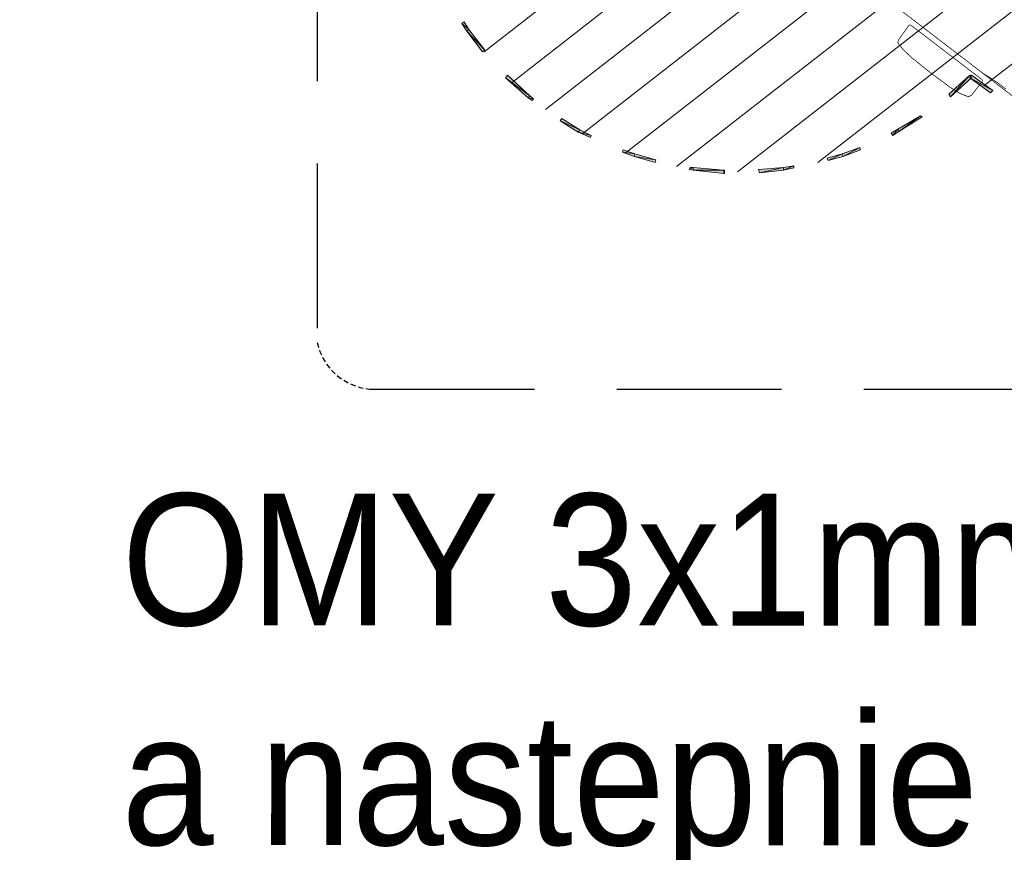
# Model space of a CAD drawing. Header units: centimetres. Extents: x 690840 to 714026, y 27673 to 40762.
# Tile 33 of 162: x 694148 to 694223, y 40016 to 40079. Entities that reach past the tile are written whole.
import ezdxf

# ---------------------------------------------------------------- set-up
doc = ezdxf.new("R2010")
doc.units = ezdxf.units.CM
doc.linetypes.add('DASHED2', pattern=[0.375, 0.25, -0.125])
doc.layers.add('H', color=7, linetype='Continuous')
doc.layers.add('Przekrojowa', color=253, linetype='Continuous', lineweight=25)
doc.layers.add('S3_rozdzielnice', color=1, linetype='Continuous', lineweight=5)
doc.styles.add('ARIELCE', font='arial.ttf', dxfattribs={"width": 0.9})

# ---------------------------------------------------------------- blocks, each defined once
blk = doc.blocks.new('zw$EDF5')
at = {"layer": 'H', "linetype": 'Continuous', "lineweight": 0}
for points in [[(-28.503, 130.057), (-29.657, 131.621), (-29.489, 131.789), (-28.334, 130.178)], [(-29.946, 128.566), (-28.503, 130.178), (-28.334, 130.057), (-29.778, 128.446)], [(-32.616, 124.646), (-31.51, 126.425), (-31.389, 126.305), (-32.424, 124.574), (-32.713, 124.045), (-32.881, 124.165)], [(-34.517, 120.412), (-33.987, 121.759), (-33.819, 121.687), (-34.276, 120.364), (-34.613, 119.209), (-34.805, 119.258)], [(-35.551, 115.914), (-35.383, 116.66), (-35.189, 116.66), (-35.311, 115.914), (-35.478, 114.013), (-35.719, 114.062)], [(-35.478, 108.77), (-35.551, 109.035), (-35.768, 111.343), (-35.768, 111.416), (-35.551, 111.416), (-35.551, 111.343), (-35.311, 109.035), (-35.311, 108.818)], [(-34.517, 104.537), (-34.974, 106.148), (-34.733, 106.22), (-34.276, 104.61), (-33.987, 103.744), (-34.156, 103.671)], [(-32.664, 100.328), (-33.073, 101.241), (-32.881, 101.314), (-32.496, 100.448), (-31.63, 99.053), (-31.798, 98.956)], [(-30.066, 96.527), (-30.235, 96.816), (-30.115, 96.912), (-29.898, 96.623), (-28.334, 94.963), (-28.503, 94.795)], [(-24.992, 91.836), (-26.53, 93.063), (-26.435, 93.231), (-24.871, 92.005), (-24.294, 91.668), (-24.414, 91.499)]]:
    blk.add_hatch(color=8, dxfattribs=at).paths.add_polyline_path(points)
at = {"layer": 'H', "color": 8, "lineweight": 0}
for p, q in [((30.02, 207.077), (-29.152, 131.116)), ((33.025, 205.754), (-34.974, 118.512)), ((35.84, 204.239), (-35.671, 112.403)), ((38.558, 202.579), (-35.262, 107.784)), ((41.155, 200.728), (-34.18, 103.984)), ((43.633, 198.754), (-32.736, 100.688)), ((45.943, 196.566), (-30.932, 97.85)), ((48.204, 194.257), (-28.863, 95.324)), ((50.273, 191.779), (-26.555, 93.183))]:
    blk.add_line(p, q, dxfattribs=at)
at = {"layer": 'H', "color": 8, "lineweight": 0, "const_width": 0.0573}
for points in [[(-37.186, 142.758), (-6.061, 102.179)], [(-29.392, 132.776), (-28.912, 132.15), (-28.047, 130.827)], [(-29.851, 130.178), (-28.816, 130.995)], [(-28.816, 130.995), (-28.696, 130.995)], [(-28.696, 130.995), (-24.534, 125.56)], [(-29.898, 129.721), (-29.971, 129.961), (-29.851, 130.178)], [(-29.729, 129.312), (-29.898, 129.721)], [(-28.167, 127.075), (-29.272, 128.566), (-29.729, 129.312)], [(-27.011, 125.632), (-28.167, 127.075)], [(-26.387, 124.983), (-27.011, 125.632)], [(-24.534, 125.44), (-24.534, 125.56)], [(-25.858, 124.574), (-26.026, 124.694), (-26.387, 124.983)], [(-24.534, 125.44), (-25.641, 124.646)], [(-25.641, 124.646), (-25.858, 124.574)]]:
    blk.add_lwpolyline(points, dxfattribs=at)
at = {"layer": 'H', "color": 8, "lineweight": 0}
for points in [[(-29.682, 131.621), (-29.489, 131.789), (-28.527, 130.057), (-29.682, 131.621)], [(-29.489, 131.789), (-28.527, 130.057), (-28.334, 130.178), (-29.489, 131.789)], [(-28.527, 130.178), (-28.334, 130.057), (-29.971, 128.566), (-28.527, 130.178)], [(-28.334, 130.057), (-29.971, 128.566), (-29.778, 128.446), (-28.334, 130.057)], [(-31.51, 126.425), (-31.413, 126.305), (-32.616, 124.646), (-31.51, 126.425)], [(-31.413, 126.305), (-32.616, 124.646), (-32.448, 124.574), (-31.413, 126.305)], [(-32.616, 124.646), (-32.448, 124.574), (-32.905, 124.189), (-32.616, 124.646)], [(-32.448, 124.574), (-32.905, 124.189), (-32.736, 124.068), (-32.448, 124.574)], [(-34.011, 121.759), (-33.819, 121.687), (-34.517, 120.436), (-34.011, 121.759)], [(-33.819, 121.687), (-34.517, 120.436), (-34.3, 120.364), (-33.819, 121.687)], [(-34.517, 120.436), (-34.3, 120.364), (-34.805, 119.281), (-34.517, 120.436)], [(-34.3, 120.364), (-34.805, 119.281), (-34.637, 119.209), (-34.3, 120.364)], [(-35.383, 116.683), (-35.214, 116.683), (-35.551, 115.914), (-35.383, 116.683)], [(-35.214, 116.683), (-35.551, 115.914), (-35.334, 115.914), (-35.214, 116.683)], [(-35.551, 115.914), (-35.334, 115.914), (-35.743, 114.086), (-35.551, 115.914)], [(-35.334, 115.914), (-35.743, 114.086), (-35.503, 114.013), (-35.334, 115.914)], [(-35.791, 111.416), (-35.551, 111.416), (-35.791, 111.368), (-35.791, 111.416)], [(-35.551, 111.416), (-35.791, 111.368), (-35.551, 111.368), (-35.551, 111.416)], [(-35.791, 111.368), (-35.551, 111.368), (-35.551, 109.059), (-35.791, 111.368)], [(-35.551, 111.368), (-35.551, 109.059), (-35.334, 109.059), (-35.551, 111.368)], [(-35.551, 109.059), (-35.334, 109.059), (-35.503, 108.77), (-35.551, 109.059)], [(-35.334, 109.059), (-35.503, 108.77), (-35.334, 108.818), (-35.334, 109.059)], [(-34.974, 106.172), (-34.757, 106.22), (-34.517, 104.56), (-34.974, 106.172)], [(-34.757, 106.22), (-34.517, 104.56), (-34.3, 104.61), (-34.757, 106.22)], [(-34.517, 104.56), (-34.3, 104.61), (-34.18, 103.695), (-34.517, 104.56)], [(-34.3, 104.61), (-34.18, 103.695), (-34.011, 103.744), (-34.3, 104.61)], [(-33.073, 101.266), (-32.905, 101.314), (-32.664, 100.328), (-33.073, 101.266)], [(-32.905, 101.314), (-32.664, 100.328), (-32.496, 100.448), (-32.905, 101.314)], [(-32.664, 100.328), (-32.496, 100.448), (-31.798, 98.956), (-32.664, 100.328)], [(-32.496, 100.448), (-31.798, 98.956), (-31.63, 99.077), (-32.496, 100.448)], [(-30.258, 96.816), (-30.138, 96.936), (-30.066, 96.527), (-30.258, 96.816)], [(-30.138, 96.936), (-30.066, 96.527), (-29.898, 96.647), (-30.138, 96.936)], [(-30.066, 96.527), (-29.898, 96.647), (-28.527, 94.795), (-30.066, 96.527)], [(-29.898, 96.647), (-28.527, 94.795), (-28.334, 94.963), (-29.898, 96.647)], [(-26.555, 93.063), (-26.435, 93.231), (-24.992, 91.861), (-26.555, 93.063)], [(-26.435, 93.231), (-24.992, 91.861), (-24.871, 92.028), (-26.435, 93.231)], [(-24.992, 91.861), (-24.871, 92.028), (-24.414, 91.499), (-24.992, 91.861)], [(-24.871, 92.028), (-24.414, 91.499), (-24.294, 91.668), (-24.871, 92.028)]]:
    blk.add_lwpolyline(points, dxfattribs=at)

msp = doc.modelspace()

# ---------------------------------------------------------------- linework, layer by layer
at = {"layer": 'S3_rozdzielnice', "color": 3, "linetype": 'DASHED2', "lineweight": -3, "ltscale": 50}
for p, q in [((694170.423, 40105.652), (694170.423, 40054.572)), ((694174.408, 40051.034), (694427.411, 40051.034))]:
    msp.add_line(p, q, dxfattribs=at)
at = {"layer": 'S3_rozdzielnice', "color": 3, "linetype": 'DASHED2', "lineweight": -3, "ltscale": 1.6}
msp.add_arc((694174.828, 40055.52), 4.505, 192.1358, 264.6512, dxfattribs=at)

# ---------------------------------------------------------------- block references
at = {"layer": 'Przekrojowa', "color": 8, "ltscale": 1.6, "xscale": -1, "rotation": 270}
msp.add_blockref('zw$EDF5', (694089.916, 40103.199), dxfattribs=at)

# ---------------------------------------------------------------- texts
at = {"layer": 'S3_rozdzielnice', "char_height": 10.00209, "width": 965.61891, "attachment_point": 1, "style": 'ARIELCE'}
for s, insert, rotation in [('{\\fArial|b0|i0|c238|p34;\\C7;AROT fi50 w podłodze}', (694060.352, 40008.898), 51.83613), ('{\\fArial|b0|i0|c238|p34;\\C7;OMY 3x1mm2 prowadzony w peszlu fi20 w podłodze do szachtu\\Pa nastepnie do pom. 107 \\Ppozostawić zapas przewodu 1m przy UNICIE}', (694155.584, 40043.102), 359.98101)]:
    msp.add_mtext(s, dxfattribs=dict(at, insert=insert, rotation=rotation))

doc.saveas('drawing.dxf')
